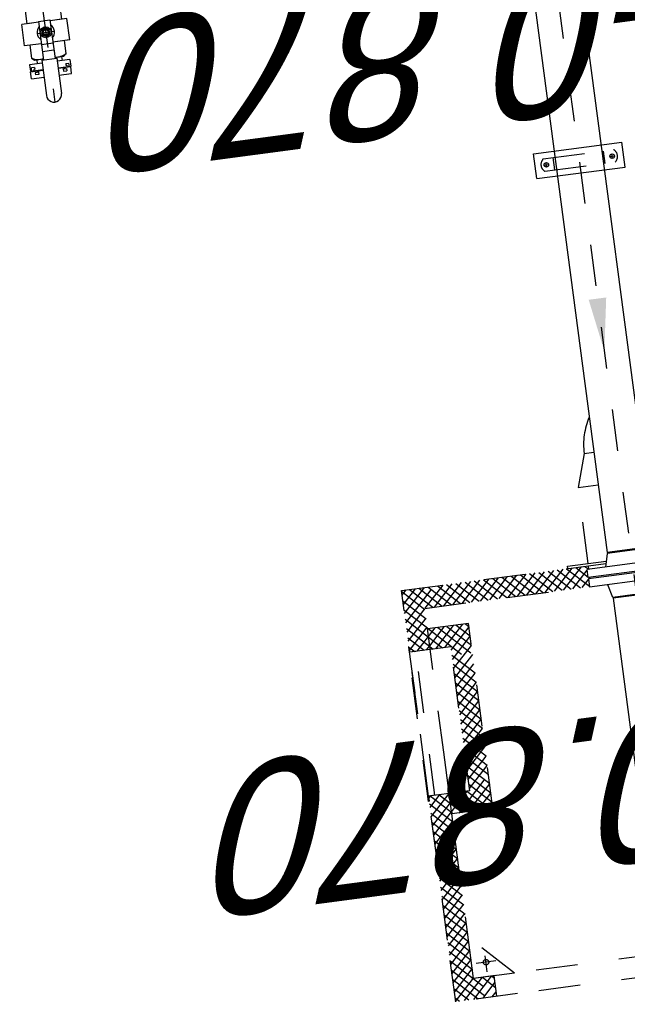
# Model space of a CAD drawing. Header units: metres. Extents: x 118052 to 118564, y 454784 to 455719.
# Tile 121 of 160: x 118518.28 to 118519.74, y 455270.6 to 455272.97. Entities that reach past the tile are written whole.
import ezdxf

# ---------------------------------------------------------------- set-up
doc = ezdxf.new("R2010")
doc.units = ezdxf.units.M
doc.header["$LTSCALE"] = 0.5
for name, pattern in [('CENTER', [2, 1.25, -0.25, 0.25, -0.25]), ('HIDDEN', [0.375, 0.25, -0.125]), ('HIDDEN2', [4.762499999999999, 3.175, -1.5875])]:
    doc.linetypes.add(name, pattern=pattern)
for name, color, linetype in [('0H', 6, 'CENTER'), ('0Hid', 6, 'HIDDEN'), ('0Hu1', 6, 'Continuous'), ('0Symbol', 6, 'Continuous'), ('C-035', 6, 'Continuous'), ('Koningsstal VIEUWPORT', 254, 'Continuous'), ('LBH-COLASIT', 6, 'HIDDEN2'), ('ME_N_D_EB00----hollandia~-_-----', 135, 'Continuous'), ('ZU_N_-_AL999---LL_PE-110_pgr17__18_^200~N_-----', 7, 'Continuous'), ('ZU_N_-_AL999---LL_pvc250_zgr34__18_^200~N_-----', 7, 'Continuous')]:
    doc.layers.add(name, color=color, linetype=linetype)
doc.styles.add('tcb_isocp', font='tcb_isocp.shx')

# ---------------------------------------------------------------- blocks, each defined once
blk = doc.blocks.new('Vof100')
for p, q in [((-57.15000000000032, -9.094947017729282e-13), (57.14999999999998, 9.094947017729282e-13)), ((57.14999999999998, 9.094947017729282e-13), (65.5, -31.99999999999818)), ((-65.5, -31.99999999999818), (-57.15000000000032, -9.094947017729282e-13)), ((-110, -31.99999999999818), (110, -31.99999999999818)), ((-110, -51.99999999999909), (-110, -31.99999999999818)), ((109.9999999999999, -51.99999999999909), (110, -31.99999999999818)), ((-110, -51.99999999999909), (109.9999999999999, -51.99999999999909))]:
    blk.add_line(p, q)
blk = doc.blocks.new('KK_DN50ba')
for p, q in [((25.63548407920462, 55.062286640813), (-26.36051592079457, 55.06228664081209)), ((-26.36051592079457, 55.06228664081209), (-26.36051592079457, 14.00770699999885)), ((25.63548407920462, 55.06228664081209), (25.63548407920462, 14.00770699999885)), ((25.63548407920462, 48.43999999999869), (25.63548407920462, 14.00770699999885)), ((-63.36251592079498, 35.55999999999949), (-57.78531232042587, 41.99999999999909)), ((-63.36251592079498, -35.56000000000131), (-63.36251592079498, 35.55999999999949)), ((-57.78531232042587, 41.99999999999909), (-26.36051592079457, 41.99999999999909)), ((-26.36051592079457, 41.99999999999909), (-26.36051592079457, 14.00770699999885)), ((57.06028047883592, 41.99999999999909), (25.63548407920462, 41.99999999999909)), ((62.63748407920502, 35.55999999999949), (57.06028047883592, 41.99999999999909)), ((62.63748407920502, 14.00770699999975), (62.63748407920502, 35.55999999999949)), ((-57.78531232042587, 9.094947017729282e-13), (-28.3779299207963, 1.818989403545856e-12)), ((-28.3779299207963, 14.00770699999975), (65.38287293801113, 14.00770699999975)), ((-28.3779299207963, -14.00770700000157), (-28.3779299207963, 14.00770699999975)), ((27.68741687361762, -14.00770700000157), (27.68741687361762, 14.00770699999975)), ((44.30096748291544, -14.00770700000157), (44.30096748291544, 14.00770699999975)), ((65.38287293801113, 18.21001909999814), (151.3930699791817, 18.21001910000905)), ((65.38287293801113, -18.21001910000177), (65.38287293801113, 18.21001909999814)), ((-28.3779299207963, -14.00770700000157), (65.38287293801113, -14.00770700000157)), ((-26.36051592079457, -14.00770700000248), (-26.36051592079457, -42.00000000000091)), ((-26.36051592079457, -14.00770700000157), (-26.36051592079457, -55.06228664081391)), ((25.63548407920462, -14.00770700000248), (25.63548407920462, -48.44000000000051)), ((25.63548407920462, -14.00770700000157), (25.63548407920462, -55.06228664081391)), ((62.63748407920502, -35.56000000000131), (62.63748407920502, -14.00770700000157)), ((65.38287293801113, -18.21001910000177), (151.3930699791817, -18.21001910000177)), ((-57.78531232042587, -42.00000000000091), (-63.36251592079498, -35.56000000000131)), ((-26.36051592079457, -42.00000000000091), (-57.78531232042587, -42.00000000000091)), ((25.63548407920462, -42.00000000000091), (57.06028047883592, -42.00000000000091)), ((57.06028047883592, -42.00000000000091), (62.63748407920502, -35.56000000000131)), ((25.63548407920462, -55.06228664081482), (-26.36051592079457, -55.06228664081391))]:
    blk.add_line(p, q)
blk.add_lwpolyline([(-5.615406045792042, 9.098272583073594), (-10.86829617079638, -9.094947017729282e-13), (-5.615406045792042, -9.098272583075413), (4.890374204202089, -9.098272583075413), (10.14326432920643, -9.094947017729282e-13), (4.890374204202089, 9.098272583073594)], close=True)
for radius in [13.1322253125, 8.273301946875, 6.1283718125]:
    blk.add_circle((-0.3625159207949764, -9.094947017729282e-13), radius)
for centre, radius, start, end in [((-21.03797177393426, 21), 42.32454414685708, 150.2533325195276, 209.7466674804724), ((20.31293993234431, 21), 42.32454414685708, 350.4907649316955, 29.74666748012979), ((-21.03797177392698, -20.99999999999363), 42.32454414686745, 150.2533325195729, 209.7466674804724), ((-0.3625159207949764, -9.094947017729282e-13), 21.0115605, 41.8103148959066, 138.1896851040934), ((-0.3625159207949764, -9.094947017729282e-13), 7.0038535, 168.4464527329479, 99.64483846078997), ((151.3930699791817, -9.094947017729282e-13), 18.21001910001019, 270, 90), ((-0.3625159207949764, -9.094947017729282e-13), 21.0115605, 221.8103148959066, 318.1896851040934), ((20.31293993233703, -20.99999999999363), 42.32454414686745, 330.2533325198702, 9.509235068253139)]:
    blk.add_arc(centre, radius, start, end)
at = {"layer": '0H'}
for p, q in [((-0.3625159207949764, -21.01156050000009), (-0.3625159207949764, 21.01156049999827)), ((-63.36251592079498, -9.094947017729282e-13), (169.6030890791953, -9.094947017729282e-13))]:
    blk.add_line(p, q, dxfattribs=at)
blk = doc.blocks.new('slibverwerkingsgebouw')
for p, q in [((2896.924438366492, 1575.475507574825), (2956.924424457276, 1575.516415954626)), ((2896.924438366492, 1575.475507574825), (2897.071026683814, 1360.475557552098)), ((2956.924424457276, 1575.516415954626), (2957.07101277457, 1360.516465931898)), ((2897.071026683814, 1360.475557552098), (2957.07101277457, 1360.516465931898))]:
    blk.add_line(p, q)
at = {"color": 0, "linetype": 'ByBlock'}
for p, q in [((2921.443182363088, 1547.992218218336), (2932.443179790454, 1547.999718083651)), ((2926.939431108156, 1553.495966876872), (2926.946930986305, 1542.495969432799)), ((2921.552271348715, 1387.992255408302), (2932.552268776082, 1387.999755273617)), ((2927.048520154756, 1393.496004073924), (2927.056020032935, 1382.496006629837))]:
    blk.add_line(p, q, dxfattribs=at)
for centre in [(2926.943181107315, 1547.99596815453), (2927.052270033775, 1387.996005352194)]:
    blk.add_circle(centre, 5.5)
at = {"layer": '0H'}
blk.add_line((5929.997027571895, 1470.043451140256), (499.0003557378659, 1466.340562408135), dxfattribs=at)
at = {"layer": '0Hid'}
for p, q in [((2911.939324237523, 1553.647643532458), (2912.05613391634, 1382.323875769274)), ((2941.93931722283, 1553.668097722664), (2942.056126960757, 1382.344329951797)), ((2911.955945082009, 1529.269951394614), (2941.955938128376, 1529.290405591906)), ((2912.039513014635, 1406.701567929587), (2942.039506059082, 1406.72202211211))]:
    blk.add_line(p, q, dxfattribs=at)
for centre, start, end in [((2926.947271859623, 1541.995969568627), 37.90270890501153, 142.175421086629), ((2927.04817928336, 1393.996003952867), 217.9027089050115, 322.175421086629)]:
    blk.add_arc(centre, 19, start, end, dxfattribs=at)
at = {"layer": '0Hu1'}
for p, q in [((3294.324057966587, 2752.759230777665), (3310.838751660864, 2752.770490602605)), ((3294.324057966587, 2752.759230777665), (3294.345059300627, 2721.956757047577)), ((3307.302419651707, 2741.755576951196), (3302.302420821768, 2741.752167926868)), ((3302.307773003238, 2733.902169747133), (3302.302420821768, 2741.752167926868)), ((3312.307770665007, 2733.908987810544), (3302.307773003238, 2733.902169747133)), ((3307.30582872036, 2736.755578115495), (3307.302419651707, 2741.755576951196)), ((3312.305827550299, 2736.758987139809), (3307.30582872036, 2736.755578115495)), ((3310.838751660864, 2752.770490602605), (3310.859752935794, 2721.968016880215)), ((3310.841091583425, 2749.338422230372), (3319.993458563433, 2749.344662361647)), ((3315.844526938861, 2744.30161701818), (3310.844528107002, 2744.298207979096)), ((3328.294914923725, 2752.769892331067), (3312.294918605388, 2752.758983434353)), ((3312.294918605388, 2752.758983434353), (3312.315911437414, 2721.969009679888)), ((3315.846231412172, 2741.801617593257), (3315.844526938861, 2744.30161701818)), ((3319.998599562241, 2741.804448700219), (3315.846231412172, 2741.801617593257)), ((3319.998599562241, 2741.804448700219), (3319.993458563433, 2749.344662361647)), ((3328.315907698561, 2721.979918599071), (3328.294914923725, 2752.769892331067)), ((3337.933132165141, 2733.926459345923), (3328.307766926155, 2733.919896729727)), ((3294.369890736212, 2685.536727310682), (3294.390892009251, 2654.734253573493)), ((3310.884584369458, 2685.547987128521), (3310.905585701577, 2654.745513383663)), ((3312.340742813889, 2685.548979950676), (3312.361735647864, 2654.759006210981)), ((3328.361731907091, 2654.769915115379), (3328.340739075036, 2685.559888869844)), ((3312.348883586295, 2673.609001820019), (3302.348885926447, 2673.602183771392)), ((3302.348885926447, 2673.602183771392), (3302.354238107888, 2665.752185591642)), ((3307.354236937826, 2665.75559461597), (3302.354238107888, 2665.752185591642)), ((3312.350826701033, 2670.759002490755), (3307.350827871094, 2670.755593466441)), ((3307.350827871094, 2670.755593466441), (3307.354236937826, 2665.75559461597)), ((3315.899808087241, 2663.221205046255), (3310.899809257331, 2663.217796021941)), ((3320.050471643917, 2665.724035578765), (3315.898103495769, 2665.721204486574)), ((3315.898103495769, 2665.721204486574), (3315.899808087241, 2663.221205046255)), ((3320.050471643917, 2665.724035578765), (3320.055612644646, 2658.183821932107)), ((3337.97424508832, 2673.626473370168), (3328.348879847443, 2673.619910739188)), ((3294.390892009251, 2654.734253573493), (3310.905585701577, 2654.745513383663)), ((3310.903245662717, 2658.177581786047), (3320.055612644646, 2658.183821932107)), ((3328.361731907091, 2654.769915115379), (3312.361735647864, 2654.759006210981)), ((1869.959009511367, 1524.425305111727), (653.4613070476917, 1523.595889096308)), ((1870.036940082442, 1410.125329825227), (1869.959009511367, 1524.425305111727)), ((3872.958543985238, 1525.790963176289), (1980.958976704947, 1524.500985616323)), ((1981.036907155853, 1410.201010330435), (1980.958976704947, 1524.500985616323)), ((3873.036474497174, 1411.490987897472), (1981.036907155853, 1410.201010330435))]:
    blk.add_line(p, q, dxfattribs=at)
at = {"layer": '0Symbol'}
blk.add_solid([(2591.074208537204, 1446.433613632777), (2463.059693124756, 1467.679670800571), (2591.045118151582, 1489.100270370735)], dxfattribs=at)
at = {"layer": 'C-035'}
blk.add_line((2225.308343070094, 1548.025958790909), (2225.324268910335, 1524.667595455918), dxfattribs=at)
at = {"layer": 'LBH-COLASIT'}
for p, q in [((954.6616411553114, 2027.159719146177), (1104.661606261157, 2027.261990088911)), ((954.7639121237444, 1877.159754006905), (954.6616411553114, 2027.159719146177)), ((964.1572846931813, 2027.166193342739), (954.6681153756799, 2017.664075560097)), ((986.6079198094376, 2027.181500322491), (954.6834223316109, 1995.213440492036)), ((1009.058554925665, 2027.196807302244), (954.6987293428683, 1972.762805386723)), ((1031.509189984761, 2027.212114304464), (954.7140362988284, 1950.312170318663)), ((1053.959825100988, 2027.227421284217), (954.7293433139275, 1927.861535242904)), ((955.5899947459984, 2027.160352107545), (1005.624073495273, 1977.194454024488)), ((978.0406298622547, 2027.175659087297), (1028.074708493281, 1977.209761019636)), ((1000.491264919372, 2027.190966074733), (1050.525343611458, 1977.225068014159)), ((1022.941900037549, 2027.206273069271), (1072.975978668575, 1977.240375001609)), ((1076.410460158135, 2027.242728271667), (1026.444562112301, 1977.20864957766)), ((1045.392535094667, 2027.221580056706), (1095.426613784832, 1977.255681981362)), ((1098.861095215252, 2027.258035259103), (1048.895197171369, 1977.223956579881)), ((1067.843170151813, 2027.236887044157), (1117.87724890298, 1977.270988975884)), ((1121.3117303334, 2027.27334225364), (1071.345832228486, 1977.239263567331)), ((1090.293805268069, 2027.252194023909), (1140.327883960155, 1977.286295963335)), ((1143.762365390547, 2027.288649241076), (1093.796467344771, 1977.254570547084)), ((1104.661606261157, 2027.261990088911), (1504.661513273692, 2027.534712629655)), ((1112.744440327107, 2027.26750102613), (1162.778519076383, 1977.301602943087)), ((1166.213000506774, 2027.303956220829), (1116.247102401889, 1977.269877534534)), ((1135.195075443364, 2027.282808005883), (1185.229154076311, 1977.316909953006)), ((1188.66363556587, 2027.319263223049), (1138.697737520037, 1977.285184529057)), ((1157.645710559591, 2027.298114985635), (1207.679789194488, 1977.332216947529)), ((1211.114270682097, 2027.334570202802), (1161.148372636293, 1977.30049150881)), ((1180.096345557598, 2027.313421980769), (1230.130424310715, 1977.347523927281)), ((1233.564905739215, 2027.349877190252), (1183.59900769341, 1977.315798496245)), ((1202.546980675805, 2027.328728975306), (1252.581059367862, 1977.362830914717)), ((1256.015540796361, 2027.365184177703), (1206.049642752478, 1977.331105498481)), ((1224.997615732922, 2027.344035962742), (1275.03169448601, 1977.378137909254)), ((1278.466175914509, 2027.380491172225), (1228.500277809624, 1977.346412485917)), ((1247.448250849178, 2027.359342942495), (1297.482329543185, 1977.39344489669)), ((1300.916810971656, 2027.395798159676), (1250.950912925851, 1977.361719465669)), ((1269.898885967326, 2027.374649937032), (1319.932964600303, 1977.408751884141)), ((1323.367446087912, 2027.411105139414), (1273.401548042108, 1977.377026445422)), ((1292.349521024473, 2027.389956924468), (1342.38359971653, 1977.424058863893)), ((1345.81808120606, 2027.426412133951), (1295.852183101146, 1977.392333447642)), ((1304.661559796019, 2027.398351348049), (1954.66140871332, 2027.841525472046)), ((1314.8001561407, 2027.40526390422), (1364.834234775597, 1977.439365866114)), ((1368.268716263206, 2027.441719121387), (1318.302818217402, 1977.407640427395)), ((1337.250791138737, 2027.420570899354), (1387.284869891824, 1977.454672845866)), ((1390.719351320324, 2027.457026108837), (1340.753453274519, 1977.422947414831)), ((1359.701426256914, 2027.435877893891), (1409.735504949, 1977.469979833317)), ((1413.16998637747, 2027.472333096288), (1363.204088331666, 1977.438254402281)), ((1382.152061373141, 2027.451184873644), (1432.186140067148, 1977.485286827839)), ((1435.620621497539, 2027.487640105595), (1385.654723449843, 1977.453561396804)), ((1404.602696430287, 2027.466491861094), (1454.636775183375, 1977.500593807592)), ((1454.663849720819, 2024.090890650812), (1408.10535850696, 1977.468868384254)), ((1427.053331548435, 2027.481798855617), (1454.680348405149, 1999.89242888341)), ((1442.160164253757, 2029.492099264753), (1817.160077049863, 2029.747776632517)), ((1442.161527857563, 2027.492099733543), (1442.160164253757, 2029.492099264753)), ((1454.661524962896, 2027.50062229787), (1442.161527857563, 2027.492099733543)), ((1449.503966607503, 2027.497105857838), (1454.665041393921, 2022.343063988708)), ((1454.661524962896, 2027.50062229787), (1804.661443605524, 2027.739254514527)), ((1454.729705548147, 1927.500645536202), (1454.661524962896, 2027.50062229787)), ((1454.671752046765, 2012.500625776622), (1454.661524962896, 2027.50062229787)), ((1804.661443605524, 2027.739254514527), (1817.161440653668, 2027.747777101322)), ((1804.729624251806, 1927.739277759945), (1804.661443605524, 2027.739254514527)), ((1804.671670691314, 2012.739258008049), (1804.661443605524, 2027.739254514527)), ((1817.281417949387, 2027.747858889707), (1804.670047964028, 2015.119280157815)), ((1839.732053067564, 2027.763165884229), (1804.685354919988, 1992.668645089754)), ((1808.714127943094, 2027.742017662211), (1858.74820663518, 1977.776119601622)), ((1862.182688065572, 2027.778472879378), (1812.216790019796, 1977.744394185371)), ((1817.161440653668, 2027.747777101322), (1817.160077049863, 2029.747776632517)), ((1831.164763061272, 2027.757324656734), (1881.198841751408, 1977.791426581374)), ((1884.633323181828, 2027.793779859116), (1834.667425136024, 1977.759701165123)), ((1853.615398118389, 2027.772631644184), (1903.649476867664, 1977.806733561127)), ((1907.083958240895, 2027.809086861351), (1857.118060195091, 1977.775008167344)), ((1876.066033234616, 2027.787938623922), (1954.714995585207, 1949.246149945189)), ((1929.534593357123, 2027.824393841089), (1879.568695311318, 1977.790315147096)), ((1898.516668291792, 2027.803245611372), (1954.699688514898, 1971.696785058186)), ((1951.985228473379, 2027.839700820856), (1902.019330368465, 1977.805622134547)), ((1920.96730340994, 2027.818552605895), (1954.684381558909, 1994.147420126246)), ((1943.417938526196, 2027.833859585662), (1954.66907454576, 2016.598055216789)), ((1954.66140871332, 2027.841525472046), (1955.000339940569, 1530.733884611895)), ((954.6763151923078, 2005.637437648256), (1004.710393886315, 1955.671539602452)), ((1454.679156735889, 2001.640255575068), (1430.555993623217, 1977.484175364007)), ((1454.671752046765, 2012.500625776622), (1804.671670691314, 2012.739258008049)), ((1804.673987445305, 2009.34130379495), (1836.297571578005, 1977.760812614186)), ((1954.674891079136, 2008.067070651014), (1904.708992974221, 1958.032991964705)), ((954.6916221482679, 1983.186802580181), (1004.725700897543, 1933.220904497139)), ((955.0048340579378, 1523.801483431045), (954.6957314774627, 1977.159730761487)), ((1004.695719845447, 1977.193821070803), (1054.695708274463, 1977.227911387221)), ((1005.004822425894, 1523.835573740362), (1004.695719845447, 1977.193821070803)), ((1004.76390043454, 1877.193844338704), (1004.695719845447, 1977.193821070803)), ((1004.76390043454, 1877.193844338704), (1104.695696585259, 1977.262001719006)), ((1054.695708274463, 1977.227911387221), (1554.695592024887, 1977.568814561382)), ((1354.695638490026, 1977.432453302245), (1904.695510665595, 1977.807446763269)), ((1404.763807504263, 1877.466566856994), (1404.695626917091, 1977.466543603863)), ((1408.10535850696, 1977.468868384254), (1404.697951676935, 1974.056811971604)), ((1430.555993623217, 1977.484175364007), (1404.713258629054, 1951.606176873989)), ((1453.006628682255, 1977.499482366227), (1404.728565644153, 1929.155541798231)), ((1409.735504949, 1977.469979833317), (1454.726269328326, 1932.540523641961)), ((1432.186140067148, 1977.485286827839), (1454.710962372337, 1954.991158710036)), ((1454.694463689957, 1979.189620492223), (1453.006628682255, 1977.499482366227)), ((1454.636775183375, 1977.500593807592), (1454.695655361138, 1977.441793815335)), ((1854.69717394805, 1975.350818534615), (1757.186264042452, 1877.706850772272)), ((1804.689294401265, 1986.890668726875), (1813.846936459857, 1977.745505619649)), ((1812.216790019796, 1977.744394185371), (1804.700661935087, 1970.218010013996)), ((1834.667425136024, 1977.759701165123), (1804.715968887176, 1947.767374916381)), ((1813.846936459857, 1977.745505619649), (1854.72337309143, 1936.924770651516)), ((1836.297571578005, 1977.760812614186), (1854.708066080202, 1959.375405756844)), ((1854.763702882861, 1877.773379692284), (1854.6955222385, 1977.773356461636)), ((1904.695510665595, 1977.807446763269), (1904.968579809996, 1577.299186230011)), ((1904.696223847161, 1976.761412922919), (1954.730302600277, 1926.795514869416)), ((1954.690198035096, 1985.616435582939), (1904.724299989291, 1935.582356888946)), ((954.7069291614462, 1960.736167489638), (988.3062468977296, 1927.182635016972)), ((1004.71054837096, 1955.444978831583), (976.478664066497, 1927.174570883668)), ((1039.735719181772, 1918.539084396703), (1039.70343068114, 1965.896300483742)), ((1404.70749764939, 1960.055786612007), (1487.353027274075, 1877.522876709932)), ((1454.709770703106, 1956.73898540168), (1404.743872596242, 1906.704906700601)), ((1854.712480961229, 1952.900183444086), (1779.636899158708, 1877.722157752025)), ((1804.704601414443, 1964.440033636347), (1854.7386801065, 1914.474135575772)), ((1904.71153086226, 1954.31077784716), (1954.745609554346, 1904.344879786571)), ((1954.705505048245, 1963.16580049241), (1904.739606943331, 1913.131721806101)), ((954.7222361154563, 1938.285532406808), (965.8556118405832, 1927.167328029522)), ((954.7298217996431, 1927.159742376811), (1004.72981017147, 1927.193832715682)), ((1004.725855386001, 1932.994343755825), (998.9292991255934, 1927.189877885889)), ((1016.040966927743, 1942.20154820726), (1054.719571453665, 1942.227919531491)), ((1404.722804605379, 1937.605151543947), (1464.902392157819, 1877.50756973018)), ((1454.725077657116, 1934.28835031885), (1404.759179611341, 1884.254271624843)), ((1470.392635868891, 1927.511324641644), (1420.426737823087, 1877.477245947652)), ((1492.843270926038, 1927.526631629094), (1442.877372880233, 1877.492552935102)), ((1454.729705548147, 1927.500645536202), (1804.729624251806, 1927.739277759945)), ((1459.769583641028, 1927.504081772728), (1509.803662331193, 1877.538183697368)), ((1515.293906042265, 1927.541938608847), (1465.328007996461, 1877.507859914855)), ((1482.220218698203, 1927.519388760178), (1532.254297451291, 1877.55349070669)), ((1537.744541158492, 1927.557245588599), (1487.778643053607, 1877.523166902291)), ((1504.67085381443, 1927.534695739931), (1554.704932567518, 1877.568797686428)), ((1560.195176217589, 1927.57255259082), (1510.229278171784, 1877.538473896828)), ((1527.121488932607, 1927.550002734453), (1577.155567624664, 1877.584104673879)), ((1582.645811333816, 1927.587859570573), (1532.679913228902, 1877.553780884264)), ((1549.572123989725, 1927.565309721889), (1599.606202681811, 1877.599411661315)), ((1605.096446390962, 1927.603166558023), (1555.130548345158, 1877.569087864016)), ((1572.022759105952, 1927.580616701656), (1622.056837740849, 1877.614718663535)), ((1627.54708145, 1927.618473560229), (1577.581183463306, 1877.584394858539)), ((1594.473394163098, 1927.595923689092), (1644.507472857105, 1877.630025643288)), ((1649.997716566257, 1927.633780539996), (1600.031818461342, 1877.599701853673)), ((1616.924029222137, 1927.611230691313), (1666.958107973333, 1877.64533262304)), ((1672.448351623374, 1927.649087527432), (1622.482453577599, 1877.61500883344)), ((1639.374664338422, 1927.626537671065), (1689.408743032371, 1877.660639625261)), ((1694.898986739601, 1927.664394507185), (1644.933088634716, 1877.63031582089)), ((1661.825299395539, 1927.641844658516), (1711.859378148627, 1877.675946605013)), ((1717.349621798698, 1927.679701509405), (1667.383723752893, 1877.645622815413)), ((1684.275934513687, 1927.657151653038), (1734.310013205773, 1877.691253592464)), ((1739.800256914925, 1927.695008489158), (1689.83435886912, 1877.660929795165)), ((1706.726569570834, 1927.672458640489), (1756.76064826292, 1877.706560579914)), ((1762.250892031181, 1927.71031546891), (1712.284993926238, 1877.676236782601)), ((1729.177204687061, 1927.687765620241), (1779.211283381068, 1877.721867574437)), ((1784.701527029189, 1927.725622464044), (1734.735629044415, 1877.691543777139)), ((1751.627839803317, 1927.703072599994), (1801.661918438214, 1877.737174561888)), ((1774.078474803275, 1927.718379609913), (1824.112553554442, 1877.752481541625)), ((1796.529109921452, 1927.733686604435), (1846.563188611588, 1877.767788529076)), ((1854.727787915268, 1930.449548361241), (1802.087534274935, 1877.737464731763)), ((1804.719908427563, 1941.989398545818), (1854.753987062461, 1892.023500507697)), ((1904.72683781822, 1931.8601427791), (1954.760916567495, 1881.894244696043)), ((1954.720812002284, 1940.715165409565), (1904.75491395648, 1890.681086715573)), ((1404.738111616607, 1915.154516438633), (1442.451757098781, 1877.492262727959)), ((1854.743094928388, 1907.998913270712), (1824.538169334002, 1877.752771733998)), ((1904.742144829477, 1909.409507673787), (1954.776223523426, 1859.443609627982)), ((1954.736119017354, 1918.264530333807), (1904.770220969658, 1868.23045162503)), ((1404.753418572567, 1892.703881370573), (1420.001122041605, 1877.476955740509)), ((1404.763807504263, 1877.466566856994), (1854.763702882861, 1877.773379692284)), ((1854.758401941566, 1885.548278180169), (1846.98880445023, 1877.768078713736)), ((1904.757451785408, 1886.958872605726), (1954.791530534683, 1836.992974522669)), ((1954.751426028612, 1895.813895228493), (1904.785527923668, 1845.779816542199)), ((1904.772758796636, 1864.508237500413), (1954.806837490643, 1814.542339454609)), ((1954.766732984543, 1873.363260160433), (1904.800834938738, 1823.329181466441)), ((1904.788065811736, 1842.057602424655), (1954.822144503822, 1792.091704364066)), ((1954.7820399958, 1850.91262505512), (1904.816141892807, 1800.878546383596)), ((1954.79734695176, 1828.461989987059), (1904.831448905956, 1778.427911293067)), ((1904.803372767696, 1819.60696735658), (1954.837451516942, 1769.641069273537)), ((1954.81265396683, 1806.011354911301), (1904.846755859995, 1755.977276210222)), ((1904.818679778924, 1797.156332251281), (1954.852758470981, 1747.190434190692)), ((1954.827960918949, 1783.560719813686), (1904.862062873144, 1733.526641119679)), ((1904.833986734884, 1774.705697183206), (1954.868065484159, 1724.739799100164)), ((1954.843267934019, 1761.110084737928), (1904.877369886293, 1711.07600602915)), ((1904.849293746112, 1752.255062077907), (1954.883372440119, 1702.289164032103)), ((1954.858574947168, 1738.659449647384), (1904.892676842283, 1688.62537096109)), ((1904.864600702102, 1729.804427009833), (1954.898679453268, 1679.83852894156)), ((1954.873881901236, 1716.208814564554), (1904.907983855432, 1666.174735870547)), ((1904.879907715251, 1707.353791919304), (1954.913986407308, 1657.387893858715)), ((1954.889188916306, 1693.758179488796), (1904.923290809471, 1643.724100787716)), ((1904.895214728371, 1684.903156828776), (1954.929293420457, 1634.937258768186)), ((1904.91052168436, 1662.452521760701), (1954.944600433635, 1612.486623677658)), ((1954.904495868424, 1671.307544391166), (1904.93859782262, 1621.273465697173)), ((1904.925828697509, 1640.001886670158), (1954.959907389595, 1590.035988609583)), ((1954.919802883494, 1648.856909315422), (1904.953904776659, 1598.822830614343)), ((1904.941135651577, 1617.551251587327), (1945.220645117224, 1577.326630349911)), ((1954.935109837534, 1626.406274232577), (1905.895570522, 1577.299818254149)), ((1954.93754030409, 1622.841619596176), (1960.937538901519, 1622.845710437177)), ((1960.937538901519, 1622.845710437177), (1961.001406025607, 1529.172350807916)), ((1904.956442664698, 1595.100616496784), (1922.770010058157, 1577.311323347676)), ((1954.950416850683, 1603.955639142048), (1928.346205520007, 1577.315125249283)), ((1926.923929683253, 1575.890908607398), (1923.857622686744, 1572.820417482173)), ((1923.923746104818, 1576.159159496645), (1927.264717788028, 1572.822740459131)), ((1946.924115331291, 1575.625481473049), (1949.715352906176, 1572.838047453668)), ((1954.965723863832, 1581.505004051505), (1946.925595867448, 1573.453905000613)), ((1946.926017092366, 1572.836145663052), (1954.971630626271, 1572.841631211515)), ((1960.971629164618, 1572.845722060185), (2145.291316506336, 1572.971392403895)), ((2225.308343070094, 1548.025958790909), (2145.291316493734, 1572.971408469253)), ((2145.291316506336, 1572.971392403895), (2145.324287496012, 1524.613050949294)), ((2225.308343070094, 1548.025958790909), (2225.324268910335, 1524.667595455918))]:
    blk.add_line(p, q, dxfattribs=at)
blk.add_circle((1039.719574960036, 1942.217692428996), 6.5, dxfattribs=at)
blk.add_arc((2225.420841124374, 1383.025997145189), 165, 59.18028495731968, 90.03906185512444, dxfattribs=at)
at = {"layer": '0Hu1'}
for name, p, rotation in [('KK_DN50ba', (3400.591158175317, 2703.819172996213), 180.0390652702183), ('Vof100', (1871.997970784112, 1467.276681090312), 90.03906185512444)]:
    blk.add_blockref(name, p, dxfattribs=dict(at, rotation=rotation))
at = {"layer": '0Hu1', "xscale": -1, "rotation": 270.0390618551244}
blk.add_blockref('Vof100', (1978.997945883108, 1467.349634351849), dxfattribs=at)
blk = doc.blocks.new('Leidingen')
at = {"layer": 'ME_N_D_EB00----hollandia~-_-----'}
blk.add_blockref('slibverwerkingsgebouw', (-207895.6720798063, -6715.731824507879), dxfattribs=at)
at = {"layer": 'ZU_N_-_AL999---LL_PE-110_pgr17__18_^200~N_-----', "style": 'tcb_isocp', "oblique": 20.00023775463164}
blk.add_text('bob. -0.870', height=359.9999999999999, rotation=90.07960929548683, dxfattribs=at).set_placement((-206301.0659188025, -6657.818364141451))
at = {"layer": 'ZU_N_-_AL999---LL_pvc250_zgr34__18_^200~N_-----', "style": 'tcb_isocp', "oblique": 20.00023775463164}
blk.add_text('bob. -0.870', height=359.9999999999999, rotation=90.09313650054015, dxfattribs=at).set_placement((-204490.0472381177, -6639.689053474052))

msp = doc.modelspace()

# ---------------------------------------------------------------- block references
at = {"layer": 'Koningsstal VIEUWPORT', "color": 6, "xscale": 0.0009975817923, "yscale": 0.0009975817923, "zscale": 0.0009975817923, "rotation": 97.46987594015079}
msp.add_blockref('Leidingen', (118487.8519961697, 455474.6886337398), dxfattribs=at)

doc.saveas('drawing.dxf')
